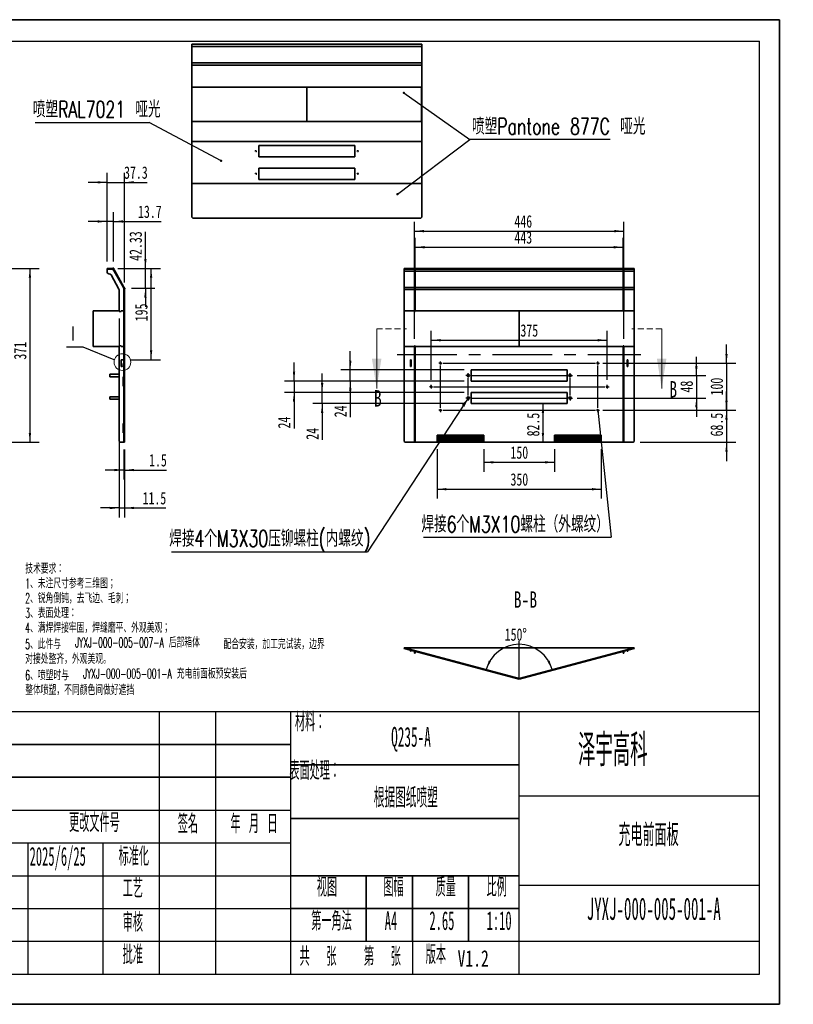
# Model space of a CAD drawing. Header units: millimetres. Extents: x 0 to 300, y 0 to 210.
# Tile 2 of 2: x 135 to 300, y 0 to 210. Entities that reach past the tile are written whole.
import ezdxf

# ---------------------------------------------------------------- set-up
doc = ezdxf.new("R2010")
doc.units = ezdxf.units.MM
doc.linetypes.add('CENTERX2', pattern=[20.32, 12.7, -2.54, 2.54, -2.54])
doc.linetypes.add('HIDDEN', pattern=[1.905, 1.27, -0.635])
for name, color, linetype in [('中心线层', 7, 'CENTERX2'), ('尺寸标注', 5, 'Continuous'), ('线框2-细', 7, 'Continuous')]:
    doc.layers.add(name, color=color, linetype=linetype)
doc.layers.add('图框', color=7, linetype='Continuous', lineweight=35)
doc.styles.add('SLDTEXTSTYLE0', font='TXT', dxfattribs={"width": 0.56, "bigfont": 'bigfont'})
doc.styles.add('SLDTEXTSTYLE1', font='TXT', dxfattribs={"width": 0.49, "bigfont": 'bigfont'})
doc.styles.add('SLDTEXTSTYLE2', font='TXT', dxfattribs={"width": 0.495, "bigfont": 'bigfont'})
doc.styles.add('SLDTEXTSTYLE3', font='TXT', dxfattribs={"width": 0.494, "bigfont": 'bigfont'})
doc.styles.add('SLDTEXTSTYLE4', font='TXT', dxfattribs={"width": 0.49})
doc.styles.add('SLDTEXTSTYLE5', font='TXT', dxfattribs={"width": 0.7, "bigfont": 'bigfont'})
doc.styles.add('SLDTEXTSTYLE6', font='TXT', dxfattribs={"width": 0.7})
doc.dimstyles.new('SLDDIMSTYLE0', dxfattribs={"dimtxt": 2.821533, "dimasz": 2, "dimexe": 0, "dimexo": 0.0625, "dimgap": 0.705383, "dimtad": 2, "dimlfac": 10, "dimrnd": 1e-09, "dimzin": 12, "dimdsep": 46, "dimtxsty": 'SLDTEXTSTYLE6', "dimsah": 1, "dimcen": 0.09, "dimadec": 0, "dimazin": 3, "dimtfac": 1, "dimtofl": 0, "dimtmove": 0, "dimatfit": 3, "dimfxl": 0, "dimfrac": 2, "dimtolj": 1, "dimtzin": 12, "dimarcsym": 0})
doc.dimstyles.new('SLDDIMSTYLE1', dxfattribs={"dimtxt": 2.821533, "dimasz": 2, "dimexe": 0, "dimexo": 0.0625, "dimgap": 0.705383, "dimtad": 2, "dimlfac": 10, "dimrnd": 1e-09, "dimzin": 12, "dimdsep": 46, "dimtxsty": 'SLDTEXTSTYLE6', "dimsah": 1, "dimcen": 0.09, "dimadec": 0, "dimazin": 3, "dimtfac": 1, "dimtmove": 0, "dimatfit": 0, "dimfxl": 0, "dimfrac": 2, "dimtolj": 1, "dimtzin": 12, "dimarcsym": 0})
doc.dimstyles.new('SLDDIMSTYLE2', dxfattribs={"dimtxt": 0.18, "dimasz": 2, "dimexe": 0, "dimexo": 0.0625, "dimgap": 0, "dimtad": 0, "dimtih": 1, "dimtoh": 1, "dimdec": 0, "dimrnd": 1e-09, "dimzin": 0, "dimdsep": 46, "dimtxsty": 'Standard', "dimblk1": 'NONE', "dimblk2": 'NONE', "dimsah": 1, "dimcen": 0.09, "dimadec": 0, "dimazin": 0, "dimtfac": 2, "dimtdec": 0, "dimtofl": 0, "dimtmove": 0, "dimatfit": 3, "dimldrblk": 'NONE', "dimfxl": 0, "dimfrac": 2, "dimtolj": 1, "dimtzin": 0, "dimarcsym": 0})
doc.dimstyles.new('SLDDIMSTYLE6', dxfattribs={"dimtxt": 0.18, "dimasz": 2, "dimexe": 0, "dimexo": 0.0625, "dimgap": 0, "dimtad": 0, "dimtih": 1, "dimtoh": 1, "dimdec": 0, "dimrnd": 1e-09, "dimzin": 0, "dimdsep": 46, "dimtxsty": 'Standard', "dimsah": 1, "dimcen": 0.09, "dimadec": 0, "dimazin": 0, "dimtfac": 2, "dimtdec": 0, "dimtofl": 0, "dimtmove": 0, "dimatfit": 3, "dimfxl": 0, "dimfrac": 2, "dimtolj": 1, "dimtzin": 0, "dimarcsym": 0})
doc.dimstyles.new('SLDDIMSTYLE7', dxfattribs={"dimtxt": 0.18, "dimasz": 0.5, "dimexe": 0, "dimexo": 0.0625, "dimgap": 0, "dimtad": 0, "dimtih": 1, "dimtoh": 1, "dimdec": 0, "dimrnd": 1e-09, "dimzin": 0, "dimdsep": 46, "dimtxsty": 'Standard', "dimblk1": 'DOT', "dimblk2": 'DOT', "dimsah": 1, "dimcen": 0.09, "dimadec": 0, "dimazin": 0, "dimtfac": 0.5, "dimtdec": 0, "dimtofl": 0, "dimtmove": 0, "dimatfit": 3, "dimldrblk": 'DOT', "dimfxl": 0, "dimfrac": 2, "dimtolj": 1, "dimtzin": 0, "dimarcsym": 0})
doc.dimstyles.new('SLDDIMSTYLE8', dxfattribs={"dimtxt": 2.821533, "dimasz": 2, "dimexe": 0, "dimexo": 0.0625, "dimgap": 0.705383, "dimtad": 2, "dimdec": 4, "dimlfac": 10, "dimzin": 12, "dimdsep": 46, "dimtxsty": 'SLDTEXTSTYLE6', "dimsah": 1, "dimcen": 0.09, "dimazin": 3, "dimtfac": 1, "dimtofl": 0, "dimtmove": 0, "dimatfit": 3, "dimfxl": 0, "dimfrac": 2, "dimtolj": 1, "dimtzin": 12, "dimarcsym": 0})

# ---------------------------------------------------------------- blocks, each defined once
blk = doc.blocks.new('SW_NOTE_0')
at = {"layer": '线框2-细', "color": 0, "attachment_point": 1, "style": 'SLDTEXTSTYLE0'}
for s, insert, char_height in [('技术要求：', (0, 2.73), 2.117), ('1、未注尺寸参考三维图；', (0, -0.42), 2.1167), ('2、锐角倒钝，去飞边、毛刺；', (0, -3.58), 2.1167), ('3、表面处理：', (0, -6.73), 2.117), ('4、满焊焊接牢固，焊缝磨平、外观美观；', (0, -9.88), 2.1167), ('5、此件与', (0, -13.37), 2.117), ('JYXJ-000-005-007-A 后部箱体', (10.65, -13.03), 2.1167), ('配合安装，加工完试装，边界', (42.26, -13.37), 2.1167), ('对接处整齐，外观美观。', (0, -16.52), 2.1167), ('6、喷塑时与', (0, -20.01), 2.117), ('JYXJ-000-005-001-A 充电前面板预安装后', (12.35, -19.67), 2.1167), ('整体喷塑，不同颜色间做好遮挡', (0, -23.16), 2.1167)]:
    blk.add_mtext(s, dxfattribs=dict(at, insert=insert, char_height=char_height))
blk = doc.blocks.new('_D')
at = {"layer": '尺寸标注'}
for p, q in [((122.18, 156.96), (139.19, 156.96)), ((137.19, 156.96), (137.19, 119.86)), ((121.98, 119.86), (139.19, 119.86))]:
    blk.add_line(p, q, dxfattribs=at)
for points in [[(137.19, 156.96), (136.94, 154.96), (137.44, 154.96)], [(137.19, 119.86), (137.44, 121.86), (136.94, 121.86)]]:
    blk.add_solid(points, dxfattribs=at)
at = {"layer": '尺寸标注', "insert": (133.78, 137.5), "char_height": 2.646, "attachment_point": 1, "rotation": 90, "style": 'SLDTEXTSTYLE6'}
blk.add_mtext('371', dxfattribs=at)
blk = doc.blocks.new('_D_4')
at = {"layer": '尺寸标注'}
for p, q in [((161.81, 156.96), (161.81, 164.73)), ((155.92, 156.96), (163.81, 156.96)), ((161.81, 152.73), (161.81, 156.96)), ((158.87, 152.73), (163.81, 152.73)), ((161.81, 152.73), (161.81, 148.73))]:
    blk.add_line(p, q, dxfattribs=at)
for points in [[(161.81, 156.96), (162.06, 158.96), (161.56, 158.96)], [(161.81, 152.73), (161.56, 150.73), (162.06, 150.73)]]:
    blk.add_solid(points, dxfattribs=at)
at = {"layer": '尺寸标注', "insert": (158.4, 158.56), "char_height": 2.646, "attachment_point": 1, "rotation": 90, "style": 'SLDTEXTSTYLE6'}
blk.add_mtext('42.33', dxfattribs=at)
blk = doc.blocks.new('_D_5')
at = {"layer": '尺寸标注'}
for p, q in [((153.64, 158.46), (153.64, 168.96)), ((155.01, 158.46), (155.01, 168.96)), ((153.64, 166.96), (149.64, 166.96)), ((155.01, 166.96), (153.64, 166.96)), ((155.01, 166.96), (165.18, 166.96))]:
    blk.add_line(p, q, dxfattribs=at)
for points in [[(153.64, 166.96), (151.64, 167.21), (151.64, 166.71)], [(155.01, 166.96), (157.01, 166.71), (157.01, 167.21)]]:
    blk.add_solid(points, dxfattribs=at)
at = {"layer": '尺寸标注', "insert": (160.24, 170.37), "char_height": 2.646, "attachment_point": 1, "style": 'SLDTEXTSTYLE6'}
blk.add_mtext('13.7', dxfattribs=at)
blk = doc.blocks.new('_D_6')
at = {"layer": '尺寸标注'}
for p, q in [((155.92, 156.96), (165.03, 156.96)), ((163.03, 137.46), (163.03, 156.96)), ((158.72, 137.46), (165.03, 137.46))]:
    blk.add_line(p, q, dxfattribs=at)
for points in [[(163.03, 156.96), (162.78, 154.96), (163.28, 154.96)], [(163.03, 137.46), (163.28, 139.46), (162.78, 139.46)]]:
    blk.add_solid(points, dxfattribs=at)
at = {"layer": '尺寸标注', "insert": (159.62, 145.67), "char_height": 2.646, "attachment_point": 1, "rotation": 90, "style": 'SLDTEXTSTYLE6'}
blk.add_mtext('195', dxfattribs=at)
blk = doc.blocks.new('_D_7')
at = {"layer": '尺寸标注'}
for p, q in [((156.22, 146.26), (156.22, 103.86)), ((157.37, 118.36), (157.37, 103.86)), ((156.22, 105.86), (152.22, 105.86)), ((156.22, 105.86), (157.37, 105.86)), ((157.37, 105.86), (166.15, 105.86))]:
    blk.add_line(p, q, dxfattribs=at)
for points in [[(156.22, 105.86), (154.22, 106.11), (154.22, 105.61)], [(157.37, 105.86), (159.37, 105.61), (159.37, 106.11)]]:
    blk.add_solid(points, dxfattribs=at)
at = {"layer": '尺寸标注', "insert": (161.21, 109.27), "char_height": 2.646, "attachment_point": 1, "style": 'SLDTEXTSTYLE6'}
blk.add_mtext('11.5', dxfattribs=at)
blk = doc.blocks.new('_D_8')
at = {"layer": '尺寸标注'}
for p, q in [((153.64, 158.46), (153.64, 177.31)), ((157.37, 153.97), (157.37, 177.31)), ((153.64, 175.31), (149.64, 175.31)), ((153.64, 175.31), (157.37, 175.31)), ((157.37, 175.31), (162.2, 175.31))]:
    blk.add_line(p, q, dxfattribs=at)
for points in [[(153.64, 175.31), (151.64, 175.56), (151.64, 175.06)], [(157.37, 175.31), (159.37, 175.06), (159.37, 175.56)]]:
    blk.add_solid(points, dxfattribs=at)
at = {"layer": '尺寸标注', "insert": (157.26, 178.72), "char_height": 2.646, "attachment_point": 1, "style": 'SLDTEXTSTYLE6'}
blk.add_mtext('37.3', dxfattribs=at)
blk = doc.blocks.new('_D_9')
at = {"layer": '尺寸标注'}
for p, q in [((157.22, 118.36), (157.22, 111.95)), ((157.37, 118.36), (157.37, 111.95)), ((157.22, 113.95), (153.22, 113.95)), ((157.22, 113.95), (157.37, 113.95)), ((157.37, 113.95), (166.31, 113.95))]:
    blk.add_line(p, q, dxfattribs=at)
for points in [[(157.22, 113.95), (155.22, 114.2), (155.22, 113.7)], [(157.37, 113.95), (159.37, 113.7), (159.37, 114.2)]]:
    blk.add_solid(points, dxfattribs=at)
at = {"layer": '尺寸标注', "insert": (162.6, 117.37), "char_height": 2.646, "attachment_point": 1, "style": 'SLDTEXTSTYLE6'}
blk.add_mtext('1.5', dxfattribs=at)
blk = doc.blocks.new('_None')
blk = doc.blocks.new('_D_23')
at = {"layer": '尺寸标注'}
for p, q in [((223.99, 118.43), (223.99, 107.86)), ((258.99, 118.43), (258.99, 107.86)), ((223.99, 109.86), (258.99, 109.86))]:
    blk.add_line(p, q, dxfattribs=at)
for points in [[(223.99, 109.86), (225.99, 109.61), (225.99, 110.11)], [(258.99, 109.86), (256.99, 110.11), (256.99, 109.61)]]:
    blk.add_solid(points, dxfattribs=at)
at = {"layer": '尺寸标注', "insert": (239.64, 113.27), "char_height": 2.646, "attachment_point": 1, "style": 'SLDTEXTSTYLE6'}
blk.add_mtext('350', dxfattribs=at)
blk = doc.blocks.new('_D_24')
at = {"layer": '尺寸标注'}
for p, q in [((233.99, 118.43), (233.99, 113.6)), ((248.99, 118.43), (248.99, 113.6)), ((233.99, 115.6), (248.99, 115.6))]:
    blk.add_line(p, q, dxfattribs=at)
for points in [[(233.99, 115.6), (235.99, 115.35), (235.99, 115.85)], [(248.99, 115.6), (246.99, 115.85), (246.99, 115.35)]]:
    blk.add_solid(points, dxfattribs=at)
at = {"layer": '尺寸标注', "insert": (239.64, 119.01), "char_height": 2.646, "attachment_point": 1, "style": 'SLDTEXTSTYLE6'}
blk.add_mtext('150', dxfattribs=at)
blk = doc.blocks.new('_D_25')
at = {"layer": '尺寸标注'}
for p, q in [((219.34, 154.04), (219.34, 163.47)), ((263.64, 154.04), (263.64, 163.47)), ((219.34, 161.47), (263.64, 161.47))]:
    blk.add_line(p, q, dxfattribs=at)
for points in [[(219.34, 161.47), (221.34, 161.22), (221.34, 161.72)], [(263.64, 161.47), (261.64, 161.72), (261.64, 161.22)]]:
    blk.add_solid(points, dxfattribs=at)
at = {"layer": '尺寸标注', "insert": (240.48, 164.88), "char_height": 2.646, "attachment_point": 1, "style": 'SLDTEXTSTYLE6'}
blk.add_mtext('443', dxfattribs=at)
blk = doc.blocks.new('_D_26')
at = {"layer": '尺寸标注'}
for p, q in [((219.19, 141.96), (219.19, 166.9)), ((263.79, 141.96), (263.79, 166.9)), ((219.19, 164.9), (263.79, 164.9))]:
    blk.add_line(p, q, dxfattribs=at)
for points in [[(219.19, 164.9), (221.19, 164.65), (221.19, 165.15)], [(263.79, 164.9), (261.79, 165.15), (261.79, 164.65)]]:
    blk.add_solid(points, dxfattribs=at)
at = {"layer": '尺寸标注', "insert": (240.48, 168.31), "char_height": 2.646, "attachment_point": 1, "style": 'SLDTEXTSTYLE6'}
blk.add_mtext('446', dxfattribs=at)
blk = doc.blocks.new('_D_27')
at = {"layer": '尺寸标注'}
for p, q in [((279.27, 134.11), (279.27, 138.11)), ((253.84, 134.11), (281.27, 134.11)), ((279.27, 134.11), (279.27, 129.31)), ((253.84, 129.31), (281.27, 129.31)), ((279.27, 129.31), (279.27, 125.31))]:
    blk.add_line(p, q, dxfattribs=at)
for points in [[(279.27, 134.11), (279.52, 136.11), (279.02, 136.11)], [(279.27, 129.31), (279.02, 127.31), (279.52, 127.31)]]:
    blk.add_solid(points, dxfattribs=at)
at = {"layer": '尺寸标注', "insert": (275.86, 130.48), "char_height": 2.646, "attachment_point": 1, "rotation": 90, "style": 'SLDTEXTSTYLE6'}
blk.add_mtext('48', dxfattribs=at)
blk = doc.blocks.new('_D_28')
at = {"layer": '尺寸标注'}
for p, q in [((205.49, 135.31), (205.49, 139.31)), ((229.74, 135.31), (203.49, 135.31)), ((205.49, 132.91), (205.49, 135.31)), ((229.74, 132.91), (203.49, 132.91)), ((205.49, 132.91), (205.49, 125.21))]:
    blk.add_line(p, q, dxfattribs=at)
for points in [[(205.49, 135.31), (205.74, 137.31), (205.24, 137.31)], [(205.49, 132.91), (205.24, 130.91), (205.74, 130.91)]]:
    blk.add_solid(points, dxfattribs=at)
at = {"layer": '尺寸标注', "insert": (202.08, 125.21), "char_height": 2.646, "attachment_point": 1, "rotation": 90, "style": 'SLDTEXTSTYLE6'}
blk.add_mtext('24', dxfattribs=at)
blk = doc.blocks.new('_D_29')
at = {"layer": '尺寸标注'}
for p, q in [((199.49, 130.51), (199.49, 134.51)), ((229.74, 130.51), (197.49, 130.51)), ((199.49, 128.11), (199.49, 130.51)), ((229.74, 128.11), (197.49, 128.11)), ((199.49, 128.11), (199.49, 120.41))]:
    blk.add_line(p, q, dxfattribs=at)
for points in [[(199.49, 130.51), (199.74, 132.51), (199.24, 132.51)], [(199.49, 128.11), (199.24, 126.11), (199.74, 126.11)]]:
    blk.add_solid(points, dxfattribs=at)
at = {"layer": '尺寸标注', "insert": (196.08, 120.41), "char_height": 2.646, "attachment_point": 1, "rotation": 90, "style": 'SLDTEXTSTYLE6'}
blk.add_mtext('24', dxfattribs=at)
blk = doc.blocks.new('_D_30')
at = {"layer": '尺寸标注'}
for p, q in [((193.49, 132.91), (193.49, 136.91)), ((229.74, 132.91), (191.49, 132.91)), ((193.49, 132.91), (193.49, 130.51)), ((229.74, 130.51), (191.49, 130.51)), ((193.49, 130.51), (193.49, 122.81))]:
    blk.add_line(p, q, dxfattribs=at)
for points in [[(193.49, 132.91), (193.74, 134.91), (193.24, 134.91)], [(193.49, 130.51), (193.24, 128.51), (193.74, 128.51)]]:
    blk.add_solid(points, dxfattribs=at)
at = {"layer": '尺寸标注', "insert": (190.08, 122.81), "char_height": 2.646, "attachment_point": 1, "rotation": 90, "style": 'SLDTEXTSTYLE6'}
blk.add_mtext('24', dxfattribs=at)
blk = doc.blocks.new('_D_31')
at = {"layer": '尺寸标注'}
blk.add_line((246.56, 128.11), (246.56, 119.86), dxfattribs=at)
for points in [[(246.56, 128.11), (246.31, 126.11), (246.81, 126.11)], [(246.56, 119.86), (246.81, 121.86), (246.31, 121.86)]]:
    blk.add_solid(points, dxfattribs=at)
at = {"layer": '尺寸标注', "insert": (243.15, 121.12), "char_height": 2.646, "attachment_point": 1, "rotation": 90, "style": 'SLDTEXTSTYLE6'}
blk.add_mtext('82.5', dxfattribs=at)
blk = doc.blocks.new('_D_32')
at = {"layer": '尺寸标注'}
for p, q in [((285.69, 136.71), (285.69, 140.71)), ((259.34, 136.71), (287.69, 136.71)), ((285.69, 136.71), (285.69, 126.71)), ((259.34, 126.71), (287.69, 126.71)), ((285.69, 126.71), (285.69, 122.71))]:
    blk.add_line(p, q, dxfattribs=at)
for points in [[(285.69, 136.71), (285.94, 138.71), (285.44, 138.71)], [(285.69, 126.71), (285.44, 124.71), (285.94, 124.71)]]:
    blk.add_solid(points, dxfattribs=at)
at = {"layer": '尺寸标注', "insert": (282.28, 129.86), "char_height": 2.646, "attachment_point": 1, "rotation": 90, "style": 'SLDTEXTSTYLE6'}
blk.add_mtext('100', dxfattribs=at)
blk = doc.blocks.new('_D_33')
at = {"layer": '尺寸标注'}
for p, q in [((285.69, 126.71), (285.69, 130.71)), ((259.34, 126.71), (287.69, 126.71)), ((285.69, 126.71), (285.69, 119.86)), ((267.29, 119.86), (287.69, 119.86)), ((285.69, 119.86), (285.69, 115.86))]:
    blk.add_line(p, q, dxfattribs=at)
for points in [[(285.69, 126.71), (285.94, 128.71), (285.44, 128.71)], [(285.69, 119.86), (285.44, 117.86), (285.94, 117.86)]]:
    blk.add_solid(points, dxfattribs=at)
at = {"layer": '尺寸标注', "insert": (282.28, 121.12), "char_height": 2.646, "attachment_point": 1, "rotation": 90, "style": 'SLDTEXTSTYLE6'}
blk.add_mtext('68.5', dxfattribs=at)
blk = doc.blocks.new('_D_34')
at = {"layer": '尺寸标注'}
for p, q in [((222.74, 133.21), (222.74, 143.64)), ((260.24, 133.21), (260.24, 143.64)), ((222.74, 141.64), (260.24, 141.64))]:
    blk.add_line(p, q, dxfattribs=at)
for points in [[(222.74, 141.64), (224.74, 141.39), (224.74, 141.89)], [(260.24, 141.64), (258.24, 141.89), (258.24, 141.39)]]:
    blk.add_solid(points, dxfattribs=at)
at = {"layer": '尺寸标注', "insert": (241.76, 145.05), "char_height": 2.646, "attachment_point": 1, "style": 'SLDTEXTSTYLE6'}
blk.add_mtext('375', dxfattribs=at)
blk = doc.blocks.new('SW_NOTE_0_3')
at = {"layer": '尺寸标注', "color": 0}
blk.add_line((-41.8, 0), (0, 0), dxfattribs=at)
at = {"layer": '尺寸标注', "color": 0, "insert": (-42.29, 4.56), "char_height": 3.5, "attachment_point": 1, "style": 'SLDTEXTSTYLE5'}
blk.add_mtext('焊接4个M3X30压铆螺柱(内螺纹)', dxfattribs=at)
blk = doc.blocks.new('SW_NOTE_0_4')
at = {"layer": '尺寸标注', "color": 0}
blk.add_line((-39.98, 0), (0, 0), dxfattribs=at)
at = {"layer": '尺寸标注', "color": 0, "insert": (-40.44, 4.53), "char_height": 3.5, "attachment_point": 1, "style": 'SLDTEXTSTYLE5'}
blk.add_mtext('焊接6个M3X10螺柱（外螺纹）', dxfattribs=at)
blk = doc.blocks.new('_Dot')
at = {"color": 0, "linetype": 'ByBlock', "lineweight": -2}
blk.add_line((-0.5, 0), (-1, 0), dxfattribs=at)
at = {"color": 0, "linetype": 'ByBlock', "const_width": 0.5}
blk.add_lwpolyline([(-0.25, 0, 1), (0.25, 0, 1)], format="xyb", close=True, dxfattribs=at)
blk = doc.blocks.new('SW_CENTERMARKSYMBOL_2')
at = {"layer": '尺寸标注', "color": 0}
for p, q in [((-0.25, 0), (-0.4, 0)), ((0, 0), (-0.25, 0)), ((0, 0.25), (0, 0.4)), ((0, 0), (0, 0.25)), ((0, 0), (0, -0.25)), ((0, 0), (0.25, 0)), ((0.5, 0), (33, 0)), ((33.5, 0), (33.25, 0)), ((33.5, 0.25), (33.5, 0.4)), ((33.5, 0), (33.5, 0.25)), ((33.5, 0), (33.5, -0.25)), ((33.5, 0), (33.75, 0)), ((33.75, 0), (33.9, 0)), ((0, -9.5), (0, -0.5)), ((33.5, -9.5), (33.5, -0.5)), ((-0.25, -10), (-0.4, -10)), ((0, -10), (-0.25, -10)), ((0, -10), (0, -9.75)), ((0, -10), (0, -10.25)), ((0, -10), (0.25, -10)), ((0, -10.25), (0, -10.4)), ((0.5, -10), (33, -10)), ((33.5, -10), (33.25, -10)), ((33.5, -10), (33.5, -9.75)), ((33.5, -10), (33.5, -10.25)), ((33.5, -10), (33.75, -10)), ((33.5, -10.25), (33.5, -10.4)), ((33.75, -10), (33.9, -10))]:
    blk.add_line(p, q, dxfattribs=at)
blk = doc.blocks.new('SW_CENTERMARKSYMBOL_3')
at = {"layer": '尺寸标注', "color": 0}
for p, q in [((-0.25, 0), (-0.5, 0)), ((0, 0), (-0.25, 0)), ((0, 0.25), (0, 0.5)), ((0, 0), (0, 0.25)), ((0, 0), (0, -0.25)), ((0, 0), (0.25, 0)), ((0.5, 0), (21.2, 0)), ((21.7, 0), (21.45, 0)), ((21.7, 0.25), (21.7, 0.5)), ((21.7, 0), (21.7, 0.25)), ((21.7, 0), (21.7, -0.25)), ((21.7, 0), (21.95, 0)), ((21.95, 0), (22.2, 0)), ((0, -4.3), (0, -0.5)), ((21.7, -4.3), (21.7, -0.5)), ((-0.25, -4.8), (-0.5, -4.8)), ((0, -4.8), (-0.25, -4.8)), ((0, -4.8), (0, -4.55)), ((0, -4.8), (0, -5.05)), ((0, -4.8), (0.25, -4.8)), ((0, -5.05), (0, -5.3)), ((0.5, -4.8), (21.2, -4.8)), ((21.7, -4.8), (21.45, -4.8)), ((21.7, -4.8), (21.7, -4.55)), ((21.7, -4.8), (21.7, -5.05)), ((21.7, -4.8), (21.95, -4.8)), ((21.7, -5.05), (21.7, -5.3)), ((21.95, -4.8), (22.2, -4.8))]:
    blk.add_line(p, q, dxfattribs=at)
blk = doc.blocks.new('SW_CENTERMARKSYMBOL_4')
at = {"layer": '尺寸标注', "color": 0}
for p, q in [((-0.25, 0), (-0.4, 0)), ((0, 0), (-0.25, 0)), ((0, 0.25), (0, 0.4)), ((0, 0), (0, 0.25)), ((0, 0), (0, -0.25)), ((0, 0), (0.25, 0)), ((0.5, 0), (37, 0)), ((37.5, 0), (37.25, 0)), ((37.5, 0.25), (37.5, 0.4)), ((37.5, 0), (37.5, 0.25)), ((37.5, 0), (37.5, -0.25)), ((37.5, 0), (37.75, 0)), ((37.75, 0), (37.9, 0)), ((0, -0.25), (0, -0.4)), ((37.5, -0.25), (37.5, -0.4))]:
    blk.add_line(p, q, dxfattribs=at)
blk = doc.blocks.new('_D_35')
at = {"layer": '尺寸标注'}
blk.add_arc((241.49, 69.5), 7.28, 15, 165, dxfattribs=at)
for points in [[(234.47, 71.38), (235.47, 73.13), (235.01, 73.32)], [(248.52, 71.38), (247.98, 73.32), (247.52, 73.13)]]:
    blk.add_solid(points, dxfattribs=at)
at = {"layer": '尺寸标注', "insert": (238.41, 80.19), "char_height": 2.646, "attachment_point": 1, "style": 'SLDTEXTSTYLE6'}
blk.add_mtext('150°', dxfattribs=at)
blk = doc.blocks.new('SW_NOTE_0_5')
at = {"layer": '尺寸标注', "color": 0}
blk.add_line((29.88, 0), (0, 0), dxfattribs=at)
blk.add_line((29.88, 0), (0, 0), dxfattribs=at)
at = {"layer": '尺寸标注', "color": 0, "insert": (0.45, 4.55), "char_height": 3.5, "attachment_point": 1, "style": 'SLDTEXTSTYLE5'}
blk.add_mtext('喷塑Pantone 877C 哑光', dxfattribs=at)
blk = doc.blocks.new('SW_NOTE_0_6')
at = {"layer": '尺寸标注', "color": 0}
blk.add_line((-24.3, 0), (0, 0), dxfattribs=at)
at = {"layer": '尺寸标注', "color": 0, "insert": (-24.79, 4.56), "char_height": 3.5, "attachment_point": 1, "style": 'SLDTEXTSTYLE5'}
blk.add_mtext('喷塑RAL7021 哑光', dxfattribs=at)

msp = doc.modelspace()

# ---------------------------------------------------------------- hatches: boundary and pattern name
at = {"layer": '尺寸标注', "linetype": 'Continuous', "lineweight": 18}
h = msp.add_hatch(dxfattribs=at)
h.set_pattern_fill('ANSI31', color=256, angle=3e-322, style=0)
h.paths.add_polyline_path([(265.974268, 76.059246), (241.494185, 69.499827), (217.014103, 76.059246), (216.994185, 76.059291), (216.994185, 75.909291), (241.494185, 69.344536), (265.994185, 75.909291), (265.994185, 76.059291)], flags=0)

# ---------------------------------------------------------------- linework, layer by layer
at = {"color": 7, "linetype": 'Continuous', "lineweight": 35}
for p, q in [((171.709148, 204.795119), (220.709148, 204.795119)), ((171.709148, 204.795119), (171.709148, 204.282096)), ((171.709148, 204.282096), (220.709148, 204.282096)), ((171.709148, 204.282096), (171.709148, 200.788811)), ((220.709148, 204.795119), (220.709148, 204.282096)), ((220.709148, 204.282096), (220.709148, 200.788811)), ((171.709148, 200.788811), (220.709148, 200.788811)), ((171.709148, 200.788811), (171.709148, 200.301835)), ((171.709148, 200.301835), (220.709148, 200.301835)), ((171.709148, 200.301835), (171.709148, 195.595119)), ((220.709148, 200.788811), (220.709148, 200.301835)), ((220.709148, 200.301835), (220.709148, 195.595119)), ((171.709148, 188.295119), (171.709148, 195.595119)), ((220.709148, 195.595119), (171.709148, 195.595119)), ((171.729066, 188.295119), (171.729066, 195.595119)), ((196.209148, 188.295119), (196.209148, 195.595119)), ((220.68923, 188.295119), (220.68923, 195.595119)), ((220.709148, 188.295119), (220.709148, 195.595119)), ((171.709148, 188.295119), (220.709148, 188.295119)), ((171.709148, 188.295119), (171.709148, 184.045119)), ((220.709148, 188.295119), (220.709148, 184.045119)), ((171.709148, 184.045119), (220.709148, 184.045119)), ((171.709148, 184.045119), (171.709148, 175.045119)), ((206.459148, 183.145119), (185.959148, 183.145119)), ((185.959148, 183.145119), (185.959148, 180.745119)), ((206.459148, 180.745119), (206.459148, 183.145119)), ((220.709148, 184.045119), (220.709148, 175.045119)), ((206.459148, 180.745119), (185.959148, 180.745119)), ((185.959148, 178.345119), (185.959148, 175.945119)), ((185.959148, 178.345119), (206.459148, 178.345119)), ((206.459148, 175.945119), (206.459148, 178.345119)), ((171.709148, 175.045119), (171.709148, 167.895119)), ((220.709148, 175.045119), (171.709148, 175.045119)), ((185.959148, 175.945119), (206.459148, 175.945119)), ((220.709148, 175.045119), (220.709148, 167.895119)), ((171.709148, 167.895119), (171.909148, 167.695119)), ((171.909148, 167.695119), (220.509148, 167.695119)), ((220.509148, 167.695119), (220.709148, 167.895119)), ((153.639646, 156.81318), (153.639646, 156.96318)), ((153.639646, 156.96318), (153.839646, 156.96318)), ((153.839646, 156.81318), (153.639646, 156.81318)), ((153.639646, 156.81318), (153.639646, 156.21318)), ((153.839646, 156.96318), (153.839646, 156.81318)), ((153.839646, 156.96318), (154.422216, 156.96318)), ((154.422216, 156.81318), (153.839646, 156.81318)), ((154.039646, 155.81318), (154.040422, 155.81318)), ((154.477129, 155.556668), (156.156623, 152.544422)), ((157.112318, 152.883825), (155.164619, 156.37711)), ((155.295631, 156.450157), (157.24333, 152.956872)), ((216.994185, 156.81318), (216.994185, 156.96318)), ((216.994185, 156.96318), (217.194185, 156.96318)), ((217.194185, 156.81318), (216.994185, 156.81318)), ((216.994185, 156.37711), (216.994185, 156.81318)), ((219.194185, 156.37711), (216.994185, 156.37711)), ((216.994185, 152.883825), (216.994185, 156.37711)), ((217.194185, 156.96318), (217.194185, 156.81318)), ((265.794185, 156.96318), (217.194185, 156.96318)), ((219.194185, 156.81318), (217.194185, 156.81318)), ((219.194185, 156.81318), (219.194185, 156.21318)), ((219.194185, 156.21318), (219.344185, 156.21318)), ((219.194185, 155.81318), (219.194185, 156.21318)), ((219.344185, 155.81318), (219.194185, 155.81318)), ((219.194185, 155.556668), (219.194185, 155.81318)), ((219.344185, 155.556668), (219.194185, 155.556668)), ((219.194185, 155.556668), (219.194185, 152.544422)), ((263.644185, 156.81318), (219.344185, 156.81318)), ((219.344185, 156.81318), (219.344185, 156.21318)), ((263.644185, 156.37711), (219.344185, 156.37711)), ((219.344185, 156.21318), (219.344185, 155.81318)), ((219.344185, 155.81318), (219.344185, 155.556668)), ((219.344185, 155.556668), (219.344185, 152.544422)), ((263.644185, 156.81318), (263.644185, 156.21318)), ((263.644185, 156.21318), (263.794185, 156.21318)), ((263.644185, 155.81318), (263.644185, 156.21318)), ((263.794185, 155.81318), (263.644185, 155.81318)), ((263.644185, 155.556668), (263.644185, 155.81318)), ((263.794185, 155.556668), (263.644185, 155.556668)), ((263.644185, 155.556668), (263.644185, 152.544422)), ((265.794185, 156.81318), (263.794185, 156.81318)), ((263.794185, 156.81318), (263.794185, 156.21318)), ((265.994185, 156.37711), (263.794185, 156.37711)), ((263.794185, 156.21318), (263.794185, 155.81318)), ((263.794185, 155.81318), (263.794185, 155.556668)), ((263.794185, 155.556668), (263.794185, 152.544422)), ((265.794185, 156.81318), (265.794185, 156.96318)), ((265.794185, 156.96318), (265.994185, 156.96318)), ((265.994185, 156.81318), (265.794185, 156.81318)), ((265.994185, 156.96318), (265.994185, 156.81318)), ((265.994185, 156.37711), (265.994185, 156.81318)), ((265.994185, 152.883825), (265.994185, 156.37711)), ((156.219915, 152.300933), (156.219915, 147.76318)), ((157.219915, 147.91318), (157.219915, 152.469895)), ((157.369915, 152.469895), (157.369915, 147.76318)), ((219.194185, 152.883825), (216.994185, 152.883825)), ((216.994185, 152.469895), (216.994185, 152.883825)), ((219.194185, 152.469895), (216.994185, 152.469895)), ((216.994185, 147.91318), (216.994185, 152.469895)), ((219.194185, 152.544422), (219.344185, 152.544422)), ((219.194185, 152.300933), (219.194185, 152.544422)), ((219.344185, 152.300933), (219.194185, 152.300933)), ((219.194185, 152.300933), (219.194185, 147.76318)), ((263.644185, 152.883825), (219.344185, 152.883825)), ((219.344185, 152.544422), (219.344185, 152.300933)), ((263.644185, 152.469895), (219.344185, 152.469895)), ((219.344185, 152.300933), (219.344185, 147.76318)), ((263.644185, 152.544422), (263.794185, 152.544422)), ((263.644185, 152.300933), (263.644185, 152.544422)), ((263.794185, 152.300933), (263.644185, 152.300933)), ((263.644185, 152.300933), (263.644185, 147.76318)), ((265.994185, 152.883825), (263.794185, 152.883825)), ((263.794185, 152.544422), (263.794185, 152.300933)), ((265.994185, 152.469895), (263.794185, 152.469895)), ((263.794185, 152.300933), (263.794185, 147.76318)), ((265.994185, 152.469895), (265.994185, 152.883825)), ((265.994185, 147.91318), (265.994185, 152.469895)), ((150.65516, 140.31318), (150.65516, 147.91318)), ((150.65516, 147.91318), (156.219915, 147.91318)), ((156.630427, 147.76318), (156.219915, 147.76318)), ((156.630427, 147.76318), (156.630427, 147.91318)), ((156.630427, 147.91318), (157.219915, 147.91318)), ((157.219915, 140.31318), (157.219915, 147.91318)), ((157.369915, 140.46318), (157.369915, 147.76318)), ((216.994185, 140.31318), (216.994185, 147.91318)), ((216.994185, 147.91318), (219.194185, 147.91318)), ((219.194185, 147.76318), (219.344185, 147.76318)), ((219.344185, 147.91318), (241.494185, 147.91318)), ((241.494185, 140.31318), (241.494185, 147.91318)), ((241.494185, 147.91318), (263.644185, 147.91318)), ((263.794185, 147.76318), (263.644185, 147.76318)), ((263.794185, 147.91318), (265.994185, 147.91318)), ((265.994185, 140.31318), (265.994185, 147.91318)), ((150.65516, 140.31318), (156.219915, 140.31318)), ((156.219915, 140.46318), (156.630427, 140.46318)), ((156.219915, 140.46318), (156.219915, 120.26318)), ((156.630427, 140.46318), (156.630427, 140.31318)), ((156.630427, 140.31318), (157.219915, 140.31318)), ((157.219915, 120.06318), (157.219915, 140.31318)), ((157.369915, 140.46318), (157.369915, 136.21318)), ((216.994185, 140.31318), (219.194185, 140.31318)), ((216.994185, 120.06318), (216.994185, 140.31318)), ((219.194185, 140.46318), (219.194185, 120.26318)), ((219.344185, 140.46318), (219.194185, 140.46318)), ((219.344185, 140.46318), (219.344185, 120.26318)), ((219.344185, 140.31318), (241.494185, 140.31318)), ((241.494185, 140.31318), (263.644185, 140.31318)), ((263.644185, 140.46318), (263.644185, 120.26318)), ((263.644185, 140.46318), (263.794185, 140.46318)), ((263.794185, 140.46318), (263.794185, 120.26318)), ((263.794185, 140.31318), (265.994185, 140.31318)), ((265.994185, 120.06318), (265.994185, 140.31318)), ((156.619915, 137.46318), (156.619915, 136.06318)), ((157.219915, 137.46318), (156.619915, 137.46318)), ((157.049915, 136.66318), (157.219915, 136.66318)), ((157.049915, 136.26318), (157.049915, 136.66318)), ((218.469185, 137.46318), (218.319185, 137.46318)), ((218.319185, 137.46318), (218.319185, 136.06318)), ((218.469185, 137.46318), (218.469185, 136.06318)), ((264.519185, 137.46318), (264.519185, 136.06318)), ((264.519185, 137.46318), (264.669185, 137.46318)), ((264.669185, 137.46318), (264.669185, 136.06318)), ((156.619915, 136.06318), (156.849915, 136.06318)), ((156.849915, 136.06318), (157.049915, 136.26318)), ((157.369915, 136.21318), (157.369915, 127.21318)), ((218.469185, 136.06318), (218.319185, 136.06318)), ((231.244185, 135.31318), (251.744185, 135.31318)), ((231.244185, 132.91318), (231.244185, 135.31318)), ((251.744185, 135.31318), (251.744185, 132.91318)), ((264.519185, 136.06318), (264.669185, 136.06318)), ((156.219915, 134.36318), (154.219915, 134.36318)), ((154.219915, 133.86318), (154.219915, 134.36318)), ((154.219915, 133.86318), (156.219915, 133.86318)), ((157.089915, 133.86318), (157.089915, 131.86318)), ((157.219915, 133.86318), (157.089915, 133.86318)), ((231.244185, 132.91318), (251.744185, 132.91318)), ((157.089915, 131.86318), (157.219915, 131.86318)), ((251.744185, 130.51318), (231.244185, 130.51318)), ((231.244185, 128.11318), (231.244185, 130.51318)), ((251.744185, 130.51318), (251.744185, 128.11318)), ((156.219915, 129.56318), (154.219915, 129.56318)), ((154.219915, 129.06318), (154.219915, 129.56318)), ((154.219915, 129.06318), (156.219915, 129.06318)), ((251.744185, 128.11318), (231.244185, 128.11318)), ((157.369915, 127.21318), (157.369915, 120.06318)), ((157.089915, 123.86318), (157.089915, 121.86318)), ((157.219915, 123.86318), (157.089915, 123.86318)), ((157.089915, 121.86318), (157.219915, 121.86318)), ((156.619915, 119.86318), (157.219915, 119.86318)), ((157.219915, 120.06318), (157.369915, 120.06318)), ((157.219915, 119.86318), (157.219915, 120.06318)), ((157.369915, 119.86318), (157.219915, 119.86318)), ((157.369915, 120.06318), (157.369915, 119.86318)), ((216.994185, 120.06318), (217.194185, 119.86318)), ((219.194185, 119.86318), (217.194185, 119.86318)), ((219.194185, 120.26318), (219.344185, 120.26318)), ((219.194185, 119.86318), (219.194185, 120.26318)), ((219.344185, 119.86318), (219.194185, 119.86318)), ((219.344185, 120.26318), (219.344185, 119.86318)), ((263.644185, 119.86318), (219.344185, 119.86318)), ((233.994185, 121.363095), (223.994185, 121.363095)), ((223.994185, 121.363095), (223.994185, 121.016208)), ((233.994185, 121.016208), (223.994185, 121.016208)), ((223.994185, 121.016208), (223.994185, 120.881837)), ((233.994185, 120.881837), (223.994185, 120.881837)), ((223.994185, 120.881837), (223.994185, 120.613095)), ((233.994185, 120.613095), (223.994185, 120.613095)), ((223.994185, 120.613095), (223.994185, 120.285964)), ((233.994185, 120.285964), (223.994185, 120.285964)), ((223.994185, 120.285964), (223.994185, 120.085113)), ((233.994185, 120.085113), (223.994185, 120.085113)), ((223.994185, 120.085113), (223.994185, 120.033779)), ((233.994185, 120.033779), (223.994185, 120.033779)), ((223.994185, 120.033779), (223.994185, 119.933353)), ((233.994185, 119.933353), (223.994185, 119.933353)), ((233.994185, 121.363095), (233.994185, 121.016208)), ((233.994185, 121.016208), (233.994185, 120.881837)), ((233.994185, 120.881837), (233.994185, 120.613095)), ((233.994185, 120.613095), (233.994185, 120.285964)), ((233.994185, 120.285964), (233.994185, 120.085113)), ((233.994185, 120.085113), (233.994185, 120.033779)), ((233.994185, 120.033779), (233.994185, 119.933353)), ((258.994185, 121.363095), (248.994185, 121.363095)), ((248.994185, 121.016208), (248.994185, 121.363095)), ((258.994185, 121.016208), (248.994185, 121.016208)), ((248.994185, 120.881837), (248.994185, 121.016208)), ((258.994185, 120.881837), (248.994185, 120.881837)), ((248.994185, 120.613095), (248.994185, 120.881837)), ((258.994185, 120.613095), (248.994185, 120.613095)), ((248.994185, 120.285964), (248.994185, 120.613095)), ((258.994185, 120.285964), (248.994185, 120.285964)), ((248.994185, 120.085113), (248.994185, 120.285964)), ((258.994185, 120.085113), (248.994185, 120.085113)), ((248.994185, 120.033779), (248.994185, 120.085113)), ((258.994185, 120.033779), (248.994185, 120.033779)), ((248.994185, 119.933353), (248.994185, 120.033779)), ((258.994185, 119.933353), (248.994185, 119.933353)), ((258.994185, 121.363095), (258.994185, 121.016208)), ((258.994185, 121.016208), (258.994185, 120.881837)), ((258.994185, 120.881837), (258.994185, 120.613095)), ((258.994185, 120.613095), (258.994185, 120.285964)), ((258.994185, 120.285964), (258.994185, 120.085113)), ((258.994185, 120.085113), (258.994185, 120.033779)), ((258.994185, 120.033779), (258.994185, 119.933353)), ((263.644185, 120.26318), (263.794185, 120.26318)), ((263.644185, 119.86318), (263.644185, 120.26318)), ((263.794185, 119.86318), (263.644185, 119.86318)), ((263.794185, 120.26318), (263.794185, 119.86318)), ((265.794185, 119.86318), (263.794185, 119.86318)), ((265.794185, 119.86318), (265.994185, 120.06318)), ((216.994185, 76.059291), (216.994185, 75.909291)), ((217.014103, 76.059246), (216.994185, 76.059291)), ((265.994185, 76.059291), (216.994185, 76.059291)), ((216.994185, 75.909291), (241.494185, 69.344536)), ((241.494185, 69.499827), (217.014103, 76.059246)), ((265.974268, 76.059246), (241.494185, 69.499827)), ((241.494185, 69.344536), (265.994185, 75.909291)), ((265.994185, 76.059291), (265.974268, 76.059246)), ((265.994185, 76.059291), (265.994185, 75.909291)), ((218.319185, 75.554258), (218.319185, 75.309291)), ((218.469185, 75.309291), (218.319185, 75.309291)), ((218.469185, 75.514066), (218.469185, 75.309291)), ((219.194185, 75.319803), (219.194185, 74.909291)), ((219.344185, 74.909291), (219.194185, 74.909291)), ((219.344185, 75.279611), (219.344185, 74.909291)), ((263.644185, 74.909291), (263.644185, 75.279611)), ((263.644185, 74.909291), (263.794185, 74.909291)), ((263.794185, 74.909291), (263.794185, 75.319803)), ((264.519185, 75.514066), (264.519185, 75.309291)), ((264.519185, 75.309291), (264.669185, 75.309291)), ((264.669185, 75.554258), (264.669185, 75.309291))]:
    msp.add_line(p, q, dxfattribs=at)
at = {"color": 7, "linetype": 'HIDDEN', "lineweight": 18}
for p, q in [((211.114185, 144.046189), (217.464185, 144.046189)), ((271.874185, 144.046189), (265.524185, 144.046189))]:
    msp.add_line(p, q, dxfattribs=at)
at = {"color": 7, "linetype": 'Continuous', "lineweight": 18}
for p, q in [((211.114185, 144.046189), (211.114185, 131.346189)), ((271.874185, 144.046189), (271.874185, 131.346189))]:
    msp.add_line(p, q, dxfattribs=at)
msp.add_circle((156.910738, 136.969283), 1.789056, dxfattribs=at)
at = {"color": 7, "linetype": 'Continuous', "lineweight": 35}
for centre, radius in [((224.744185, 136.71318), 0.15), ((258.244185, 136.71318), 0.15), ((230.644185, 134.11318), 0.25), ((230.644185, 134.11318), 0.125), ((252.344185, 134.11318), 0.25), ((252.344185, 134.11318), 0.125), ((222.744185, 131.71318), 0.15), ((260.244185, 131.71318), 0.15), ((230.644185, 129.31318), 0.25), ((230.644185, 129.31318), 0.125), ((252.344185, 129.31318), 0.25), ((252.344185, 129.31318), 0.125), ((224.744185, 126.71318), 0.15), ((258.244185, 126.71318), 0.15)]:
    msp.add_circle(centre, radius, dxfattribs=at)
at = {"color": 7, "linetype": 'Continuous', "lineweight": 18}
for centre in [(185.359148, 181.945119), (207.059148, 181.945119), (185.359148, 177.145119), (207.059148, 177.145119), (230.644185, 134.11318), (252.344185, 134.11318), (230.644185, 129.31318), (252.344185, 129.31318)]:
    msp.add_arc(centre, 0.15, 255, 195, dxfattribs=at)
at = {"color": 7, "linetype": 'Continuous', "lineweight": 35}
for centre, radius, start, end in [((154.039646, 156.21318), 0.4, 180, 270), ((154.040422, 155.31318), 0.5, 29.14207665, 90), ((154.422216, 155.96318), 1, 29.14207665, 90), ((154.422216, 155.96318), 0.85, 29.14207665, 90), ((155.719915, 152.300933), 0.5, 0, 29.14207665), ((156.369915, 152.469895), 0.85, 0, 29.14207665), ((156.369915, 152.469895), 1, 0, 29.14207665), ((156.619915, 120.26318), 0.4, 180, 270)]:
    msp.add_arc(centre, radius, start, end, dxfattribs=at)
at = {"color": 7, "linetype": 'Continuous', "lineweight": 18}
for points in [[(211.114185, 131.346189), (212.130185, 137.696189), (210.098185, 137.696189)], [(271.874185, 131.346189), (272.890185, 137.696189), (270.858185, 137.696189)]]:
    msp.add_solid(points, dxfattribs=at)
at = {"layer": '中心线层', "linetype": 'CENTERX2'}
msp.add_line((241.494185, 69.566926), (241.494185, 77.473927), dxfattribs=at)
at = {"layer": '图框'}
for p, q in [((-0.006573, 209.99938), (296.993427, 209.99938)), ((296.993427, -0.00062), (296.993427, 209.99938)), ((112.726191, 55.430028), (192.726191, 55.430028)), ((192.726191, 51.085535), (241.393866, 51.085535)), ((112.726191, 48.430028), (192.726191, 48.430028)), ((192.726191, 39.632294), (241.400083, 39.632294)), ((192.726191, 27.430028), (241.406707, 27.430028)), ((208.860998, 27.430028), (208.860998, 13.456042)), ((218.726191, 27.430028), (218.726191, 13.458712)), ((230.726191, 27.430028), (230.726191, 13.461959)), ((192.726191, 20.430028), (241.410506, 20.430028)), ((241.4181, 6.44036), (241.418106, 6.430028)), ((-0.006573, -0.00062), (296.993427, -0.00062))]:
    msp.add_line(p, q, dxfattribs=at)
at = {"layer": '图框', "linetype": 'Continuous', "lineweight": 25}
for p, q in [((25.726191, 205.430028), (292.726191, 205.430028)), ((292.726191, 6.430028), (292.726191, 205.430028)), ((25.726191, 6.430028), (292.726191, 6.430028))]:
    msp.add_line(p, q, dxfattribs=at)
at = {"layer": '图框', "lineweight": 25}
for p, q in [((112.726191, 62.430028), (292.726191, 62.430028)), ((164.726191, 62.430028), (164.726191, 6.430028)), ((176.726191, 62.430028), (176.726191, 6.430028)), ((192.726191, 62.430028), (192.726191, 6.430028)), ((241.387708, 62.430028), (241.4181, 6.44036)), ((241.397479, 44.430028), (292.726191, 44.430028)), ((112.726191, 41.430028), (192.726191, 41.430028)), ((112.726191, 34.430028), (192.726191, 34.430028)), ((136.726191, 34.430028), (136.726191, 6.430028)), ((152.726191, 34.430028), (152.726191, 6.430028)), ((112.726191, 27.430028), (192.726191, 27.430028)), ((241.407792, 25.430028), (292.726191, 25.430028)), ((112.726191, 20.430028), (192.726191, 20.430028)), ((112.726191, 13.430028), (192.726191, 13.451676)), ((192.726191, 13.451676), (292.726191, 13.478737)), ((218.726191, 13.458712), (218.726191, 6.430028)), ((112.726191, 6.430028), (292.726191, 6.430028))]:
    msp.add_line(p, q, dxfattribs=at)
at = {"layer": '尺寸标注'}
for p, q in [((154.572216, 156.96318), (155.209592, 156.96318)), ((155.222585, 156.581169), (154.912197, 157.137863)), ((157.316377, 152.825859), (157.467311, 152.555153)), ((157.369915, 152.619895), (157.369915, 152.929836)), ((157.24333, 140.117717), (157.369915, 139.929672)), ((157.369915, 139.63074), (157.369915, 139.929672))]:
    msp.add_line(p, q, dxfattribs=at)
at = {"layer": '尺寸标注', "linetype": 'CENTERX2'}
msp.add_line((215.49214, 138.56318), (267.407239, 138.56318), dxfattribs=at)

# ---------------------------------------------------------------- block references
at = {"layer": '尺寸标注'}
for name, p in [('SW_NOTE_0_6', (162.604365, 188.076923)), ('SW_NOTE_0_5', (230.983516, 184.45055)), ('SW_CENTERMARKSYMBOL_2', (224.744185, 136.71318)), ('SW_CENTERMARKSYMBOL_3', (230.644185, 134.11318)), ('SW_CENTERMARKSYMBOL_4', (222.744185, 131.71318)), ('SW_NOTE_0_4', (261.083646, 99.615385)), ('SW_NOTE_0_3', (209.170301, 96.538462))]:
    msp.add_blockref(name, p, dxfattribs=at)
at = {"layer": '线框2-细'}
msp.add_blockref('SW_NOTE_0', (136.190902, 91.252622), dxfattribs=at)

# ---------------------------------------------------------------- texts
at = {"color": 7, "linetype": 'Continuous', "lineweight": 18, "insert": (145.005993, 144.684427), "char_height": 3.5, "attachment_point": 1, "style": 'SLDTEXTSTYLE5'}
msp.add_mtext('Ⅰ', dxfattribs=at)
at = {"color": 7, "linetype": 'Continuous', "char_height": 3.5, "attachment_point": 1, "style": 'SLDTEXTSTYLE6'}
for insert in [(273.50224, 132.917657), (210.516978, 130.990628)]:
    msp.add_mtext('B', dxfattribs=dict(at, insert=insert))
at = {"color": 7, "linetype": 'Continuous', "lineweight": 0, "insert": (254.040632, 57.662777), "char_height": 6.8791667, "attachment_point": 1, "style": 'SLDTEXTSTYLE1'}
msp.add_mtext('泽宇高科', dxfattribs=at)
at = {"layer": '图框'}
for s, insert, char_height, attachment_point, style in [('材料：', (193.69314, 62.211261), 4, 1, 'SLDTEXTSTYLE1'), ('Q235-A', (218.434402, 59.167479), 4.2333333, 2, 'SLDTEXTSTYLE4'), ('表面处理：', (192.507219, 51.843101), 4, 1, 'SLDTEXTSTYLE1'), ('根据图纸喷塑', (217.323152, 46.191655), 4.2333333, 2, 'SLDTEXTSTYLE1'), ('更改文件号', (150.935727, 40.754279), 4, 2, 'SLDTEXTSTYLE1'), ('签名', (170.872133, 40.491778), 4, 2, 'SLDTEXTSTYLE1'), ('年 月 日', (184.96029, 40.491778), 4, 2, 'SLDTEXTSTYLE3'), ('充电前面板', (269.075873, 38.490332), 4.7625, 2, 'SLDTEXTSTYLE1'), ('2025/6/25', (137.117848, 33.566272), 4, 1, 'SLDTEXTSTYLE4'), ('标准化', (159.341077, 33.566272), 4, 2, 'SLDTEXTSTYLE1'), ('程海洋', (124.805389, 33.070121), 3.5, 1, 'SLDTEXTSTYLE5'), ('工艺', (159.131355, 26.717187), 4, 2, 'SLDTEXTSTYLE1'), ('视图', (200.511548, 26.979687), 4, 2, 'SLDTEXTSTYLE1'), ('图幅', (214.694073, 26.979687), 4, 2, 'SLDTEXTSTYLE1'), ('质量', (225.834041, 26.979687), 4, 2, 'SLDTEXTSTYLE1'), ('比例', (236.69152, 26.979687), 4, 2, 'SLDTEXTSTYLE1'), ('JYXJ-000-005-001-A', (270.187122, 22.77216), 4.7625, 2, 'SLDTEXTSTYLE4'), ('审核', (159.131355, 19.473851), 4, 2, 'SLDTEXTSTYLE1'), ('第一角法', (201.484997, 19.736352), 4, 2, 'SLDTEXTSTYLE1'), ('A4', (212.832915, 19.852688), 4, 1, 'SLDTEXTSTYLE4'), ('2.65', (225.024243, 19.852688), 4, 2, 'SLDTEXTSTYLE4'), ('1:10', (237.220657, 19.852688), 4, 2, 'SLDTEXTSTYLE4'), ('批准', (159.131355, 12.597467), 4, 2, 'SLDTEXTSTYLE1'), ('共  张', (198.620545, 12.187933), 4, 2, 'SLDTEXTSTYLE2'), ('第  张', (212.336071, 12.187933), 4, 2, 'SLDTEXTSTYLE2'), ('版本', (223.734553, 12.605989), 4, 2, 'SLDTEXTSTYLE1'), ('V1.2', (228.358172, 11.543399), 3.5, 1, 'SLDTEXTSTYLE6')]:
    msp.add_mtext(s, dxfattribs=dict(at, insert=insert, char_height=char_height, attachment_point=attachment_point, style=style))
at = {"layer": '尺寸标注', "insert": (242.821269, 88.073026), "char_height": 3.5, "attachment_point": 2, "style": 'SLDTEXTSTYLE6'}
msp.add_mtext('B-B', dxfattribs=at)

# ---------------------------------------------------------------- dimensions: what is measured, and where the dimension line sits
at = {"layer": '尺寸标注'}
for base, p1, p2, dimstyle, picture, middle in [((157.369915, 175.314255), (153.639646, 156.96318), (157.369915, 152.469895), 'SLDDIMSTYLE1', '_D_8', (159.732008, 175.314255)), ((153.639646, 166.96318), (155.009592, 156.96318), (153.639646, 156.96318), 'SLDDIMSTYLE1', '_D_5', (162.713759, 166.96318)), ((263.794185, 164.899872), (219.194185, 140.46318), (263.794185, 140.46318), 'SLDDIMSTYLE0', '_D_26', (242.333395, 164.899872)), ((263.644185, 161.470982), (219.344185, 152.544422), (263.644185, 152.544422), 'SLDDIMSTYLE0', '_D_25', (242.333395, 161.470982)), ((260.244185, 141.637234), (222.744185, 131.71318), (260.244185, 131.71318), 'SLDDIMSTYLE0', '_D_34', (243.612559, 141.637234)), ((157.369915, 113.954547), (157.219915, 119.86318), (157.369915, 119.86318), 'SLDDIMSTYLE1', '_D_9', (164.456721, 113.954547)), ((258.994185, 109.86318), (223.994185, 119.933353), (258.994185, 119.933353), 'SLDDIMSTYLE0', '_D_23', (241.494185, 109.86318)), ((248.994185, 115.601458), (233.994185, 119.933353), (248.994185, 119.933353), 'SLDDIMSTYLE0', '_D_24', (241.494185, 115.601458))]:
    dim = msp.add_linear_dim(base=base, p1=p1, p2=p2, dimstyle=dimstyle, dxfattribs=at)
    dim.commit()
    dim.dimension.update_dxf_attribs({"geometry": picture, "text_midpoint": middle, "dimtype": 160})
for base, p1, p2, angle, dimstyle, picture, middle in [((161.810855, 156.96318), (157.369915, 152.729836), (154.422216, 156.96318), 90, 'SLDDIMSTYLE1', '_D_4', (161.810855, 161.642231)), ((137.193758, 119.86318), (120.683383, 156.96318), (120.483383, 119.86318), 90, 'SLDDIMSTYLE0', '_D', (137.193758, 139.353733)), ((163.030063, 156.96318), (157.219915, 137.46318), (154.422216, 156.96318), 90, 'SLDDIMSTYLE0', '_D_6', (163.030063, 147.519343)), ((157.369915, 105.863052), (156.219915, 147.76318), (157.369915, 119.86318), 0, 'SLDDIMSTYLE1', '_D_7', (163.683607, 105.863052)), ((285.692297, 126.71318), (257.844185, 136.71318), (257.844185, 126.71318), 90, 'SLDDIMSTYLE1', '_D_32', (285.692297, 131.71318)), ((205.49214, 135.31318), (231.244185, 132.91318), (231.244185, 135.31318), 90, 'SLDDIMSTYLE1', '_D_28', (205.49214, 126.443735)), ((193.49214, 130.51318), (231.244185, 132.91318), (231.244185, 130.51318), 90, 'SLDDIMSTYLE1', '_D_30', (193.49214, 124.043735)), ((279.274446, 129.31318), (252.344185, 134.11318), (252.344185, 129.31318), 90, 'SLDDIMSTYLE1', '_D_27', (279.274446, 131.71318)), ((199.49214, 130.51318), (231.244185, 128.11318), (231.244185, 130.51318), 90, 'SLDDIMSTYLE1', '_D_29', (199.49214, 121.643735)), ((285.692297, 119.86318), (257.844185, 126.71318), (265.794185, 119.86318), 90, 'SLDDIMSTYLE1', '_D_33', (285.692297, 123.58818)), ((246.557096, 119.86318), (251.744185, 128.11318), (265.794185, 119.86318), 90, 'SLDDIMSTYLE0', '_D_31', (246.557096, 123.58818))]:
    dim = msp.add_linear_dim(base=base, p1=p1, p2=p2, angle=angle, dimstyle=dimstyle, dxfattribs=at)
    dim.commit()
    dim.dimension.update_dxf_attribs({"geometry": picture, "text_midpoint": middle, "dimtype": 160})
dim = msp.add_angular_dim_2l(base=(241.494185, 76.776949), line1=((265.974268, 76.059246), (241.494185, 69.499827)), line2=((241.494185, 69.499827), (217.014103, 76.059246)), dimstyle='SLDDIMSTYLE8', dxfattribs=at)
dim.commit()
dim.dimension.update_dxf_attribs({"geometry": '_D_35', "text_midpoint": (241.494185, 76.776949), "dimtype": 162})

# ---------------------------------------------------------------- leaders
at = {"color": 7, "linetype": 'Continuous', "lineweight": 18, "has_arrowhead": 0}
msp.add_leader([(155.183637, 137.436023), (148.568849, 140.18648), (145.005993, 140.18648)], dimstyle='SLDDIMSTYLE2', dxfattribs=at)
at = {"layer": '尺寸标注'}
for points, dimstyle in [([(216.915971, 194.39464), (230.983516, 184.45055)], 'SLDDIMSTYLE7'), ([(177.949577, 179.898074), (162.604365, 188.076923)], 'SLDDIMSTYLE7'), ([(215.530941, 172.771095), (230.983516, 184.45055)], 'SLDDIMSTYLE7'), ([(230.644185, 129.31318), (209.170301, 96.538462)], 'SLDDIMSTYLE6'), ([(258.244255, 126.705244), (261.083646, 99.615385)], 'SLDDIMSTYLE7')]:
    msp.add_leader(points, dimstyle=dimstyle, dxfattribs=at)

doc.saveas('drawing.dxf')
